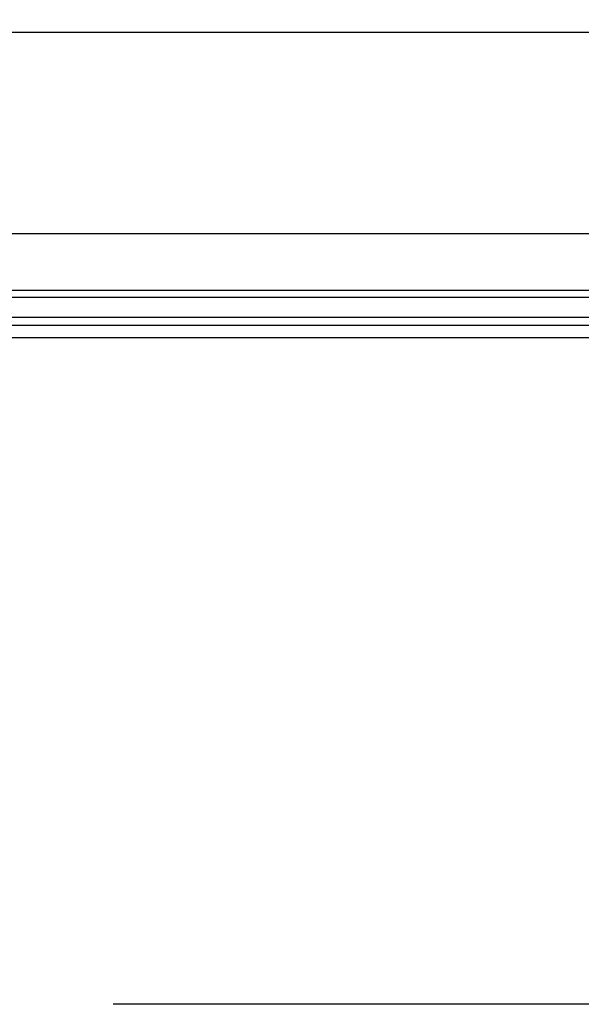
# Model space of a CAD drawing. Header units: millimetres. Extents: x 111285 to 237437, y -9513 to 52045.
# Tile 75 of 117: x 141568 to 141904, y 0 to 591. Entities that reach past the tile are written whole.
import ezdxf

# ---------------------------------------------------------------- set-up
doc = ezdxf.new("R2010")
doc.units = ezdxf.units.MM
doc.header["$LTSCALE"] = 100
doc.linetypes.add('DASHED3', pattern=[4.5, 3, -1.5])
doc.layers.get('0').update_dxf_attribs({"color": 252})
doc.layers.add('0-aanzicht', color=252, linetype='Continuous')
doc.layers.add('X-ref binnenlijn', color=252, linetype='Continuous', plot=False)

# ---------------------------------------------------------------- blocks, each defined once
blk = doc.blocks.new('onderlegger beganegrond')
at = {"linetype": 'Continuous', "ltscale": 0.25}
for p, q in [((16530, 462), (15155.55, 462)), ((15158, 400), (16530, 400))]:
    blk.add_line(p, q, dxfattribs=at)
at = {"linetype": 'Continuous'}
for p, q in [((16530, 428), (15142.91, 428)), ((15142.91, 424), (16530, 424))]:
    blk.add_line(p, q, dxfattribs=at)
blk.add_lwpolyline([(16530, 407), (15142.91, 407), (15142.91, 412), (16530, 412)], dxfattribs=at)
at = {"layer": '0-aanzicht', "linetype": 'DASHED3'}
blk.add_lwpolyline([(64822, 0), (15, 0), (15, 15), (0, 15), (0, 44373), (15, 44373), (15, 44388), (33060, 44388)], dxfattribs=at)
at = {"layer": 'X-ref binnenlijn'}
blk.add_lwpolyline([(65120, 12574), (32630, 12574), (32630, 12638), (7405, 12638), (7405, 16138), (32630, 16138), (32630, 29144), (7405, 29144), (7405, 32644), (32630, 32644), (32630, 43805), (583, 43805), (583, 583), (43680, 583)], dxfattribs=at)

msp = doc.modelspace()

# ---------------------------------------------------------------- block references
msp.add_blockref('onderlegger beganegrond', (126152, 0))

doc.saveas('drawing.dxf')
